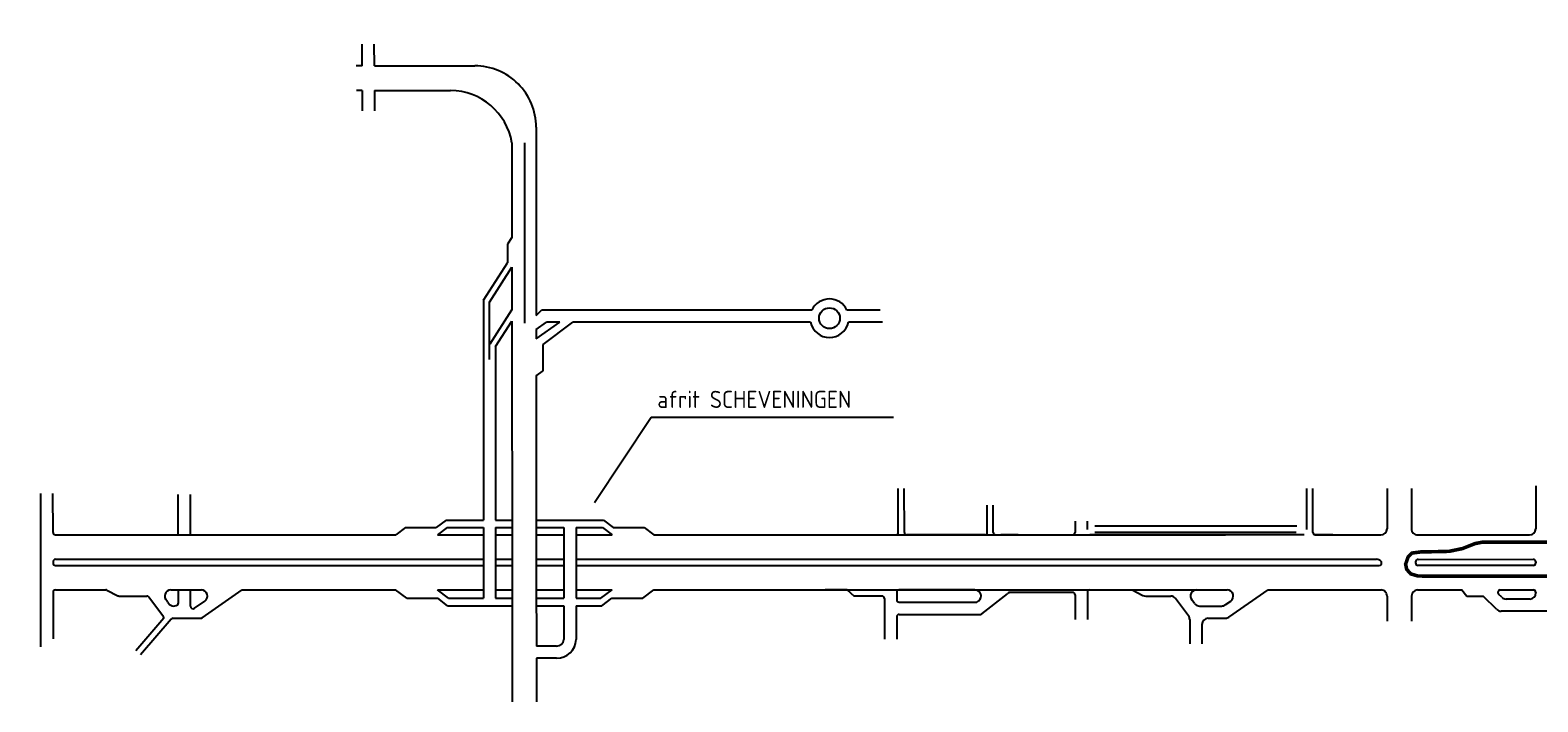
# Model space of a CAD drawing. Header units: metres. Extents: x 361 to 18396, y -7433 to 4904.
# Tile 16 of 30: x 7577 to 10538, y 3584 to 4904. Entities that reach past the tile are written whole.
import ezdxf

# ---------------------------------------------------------------- set-up
doc = ezdxf.new("R2010")
doc.units = ezdxf.units.M
doc.linetypes.add('ACAD_ISO03W100', pattern=[30, 12, -18])
doc.layers.add('Tekenwerk', color=7, linetype='Continuous')
doc.layers.add('VBL-XX-ONDERGROND', color=7, linetype='Continuous')
doc.styles.add('ISO', font='ISO.SHX')

msp = doc.modelspace()

# ---------------------------------------------------------------- linework, layer by layer
at = {"layer": 'Tekenwerk', "color": 7, "extrusion": (-0.07261905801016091, -0.01496858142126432, 0.997247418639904)}
for p, q in [((8570.558594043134, 4713.277614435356, 181985925.7572265), (8570.867475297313, 4343.30691164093, 181985978.8492969)), ((8547.672338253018, 4682.623504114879, 181985955.178282), (8547.743002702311, 4392.323826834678, 181985975.4298351)), ((8547.830565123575, 4600.469553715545, 181985998.8989918), (8547.896082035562, 4331.316696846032, 181986017.6753246)), ((8467.05242962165, 4372.901211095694, 181985922.2131935), (8467.094972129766, 3940.715105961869, 181985921.6219311)), ((8570.874227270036, 4315.568840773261, 181985980.7843284), (8570.878702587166, 4297.183597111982, 181985982.0668986)), ((8491.066119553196, 4282.322710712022, 181985923.7635901), (8491.101562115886, 3940.715063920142, 181985923.2710038)), ((8570.896432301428, 4224.347391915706, 181985987.1480145), (8570.971923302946, 3822.424255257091, 181985936.9456459)), ((8393.947957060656, 3940.71523406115, 181985933.962663), (8467.094972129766, 3940.71510596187, 181985934.6829596)), ((8491.101562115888, 3940.715063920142, 181985934.9193584), (8523.452125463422, 3940.715007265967, 181985935.2379223)), ((8570.96547382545, 3940.714924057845, 181985935.7057979), (8702.697569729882, 3940.714693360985, 181985937.0029961)), ((8142.869489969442, 3911.930451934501, 181985930.697725), (8294.856474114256, 3911.92995550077, 181985933.48915)), ((8313.78940664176, 3926.104199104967, 181985933.1677872), (8374.431448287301, 3926.104092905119, 181985933.7649443)), ((8377.029201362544, 3911.929687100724, 181985934.9983515), (8467.097805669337, 3911.929392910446, 181985936.6525705)), ((8395.96230018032, 3926.104055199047, 181985933.9769638), (8467.0964103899, 3926.103930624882, 181985934.6774389)), ((8467.096410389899, 3926.103930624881, 181985921.601942), (8467.099708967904, 3822.424594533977, 181985935.0379069)), ((8491.103078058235, 3926.103888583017, 181985934.9138384), (8523.462075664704, 3926.10383191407, 181985935.2324854)), ((8491.103078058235, 3926.103888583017, 181985923.249935), (8491.106554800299, 3822.424516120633, 181985935.4788217)), ((8491.104548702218, 3911.929314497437, 181985937.0934834), (8523.4717285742, 3911.929208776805, 181985937.6879458)), ((8570.969030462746, 3926.103748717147, 181985935.700298), (8625.2152577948, 3926.103653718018, 181985936.2344739)), ((8570.972480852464, 3911.92905362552, 181985938.5603546), (8625.217195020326, 3911.928876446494, 181985939.5566244)), ((8625.215257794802, 3926.103653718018, 181985922.1894871), (8625.219837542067, 3822.424078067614, 181985920.5006919)), ((8649.219459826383, 3926.103611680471, 181985923.8717479), (8649.224302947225, 3822.423999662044, 181985922.1792923)), ((8649.219459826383, 3926.103611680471, 181985936.4708492), (8700.683217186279, 3926.103521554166, 181985936.9776255)), ((8649.221508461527, 3911.92879804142, 181985939.9974927), (8719.617097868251, 3911.928568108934, 181985941.2903929)), ((8722.21416980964, 3926.103483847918, 181985937.189646), (8782.856495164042, 3926.103377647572, 181985937.7868059)), ((8801.79054213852, 3911.928299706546, 181985942.7996077), (9924.758203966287, 3911.924631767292, 181985963.424268)), ((8467.099708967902, 3822.424594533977, 181985919.9309527), (8467.103170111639, 3787.263098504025, 181985919.8828492)), ((8491.1065548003, 3822.424516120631, 181985921.5764695), (8491.110202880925, 3787.263056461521, 181985921.525768)), ((8570.977187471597, 3822.424255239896, 181986008.6662976), (8571.00862298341, 3693.28267094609, 181986017.6753246)), ((8625.219837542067, 3822.424078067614, 181985920.5006919), (8625.22464293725, 3787.26275816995, 181985920.4339058)), ((8649.224302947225, 3822.423999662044, 181985922.1792923), (8649.229384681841, 3787.262716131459, 181985922.1086656)), ((8142.869489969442, 3803.65888220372, 181985929.0830266), (8294.721041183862, 3803.658386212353, 181985931.8719641)), ((8376.894485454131, 3803.658117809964, 181985933.3811789), (8467.101556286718, 3803.657823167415, 181985935.0379409)), ((8491.108501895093, 3803.657744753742, 181985935.4788575), (8523.497676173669, 3803.657638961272, 181985936.0737239)), ((8570.976491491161, 3803.65748388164, 181985936.9457298), (8625.222402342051, 3803.657306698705, 181985937.9420216)), ((8649.227015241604, 3803.657228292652, 181985938.3828954), (8719.74882327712, 3803.6569979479, 181985939.6781137)), ((8801.921550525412, 3803.656729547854, 181985941.1873153), (9924.194137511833, 3803.653063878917, 181985961.7992097)), ((8316.620351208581, 3787.263347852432, 181985921.5365737), (8377.26266892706, 3787.263247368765, 181985920.8701476)), ((8396.779342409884, 3772.651982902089, 181985933.2034659), (8523.525858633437, 3772.651760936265, 181985934.4515699)), ((8398.7936188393, 3787.263211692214, 181985920.6335341), (8467.103170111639, 3787.263098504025, 181985919.8828492)), ((8491.110202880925, 3787.263056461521, 181985921.525768), (8523.515908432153, 3787.262936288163, 181985934.4570068)), ((8570.988272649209, 3787.262853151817, 181985934.9244789), (8625.224642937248, 3787.26275816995, 181985935.4585577)), ((8570.991829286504, 3772.651677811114, 181985934.918979), (8625.226639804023, 3772.651582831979, 181985935.4530425)), ((8625.226639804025, 3772.65158283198, 181985920.406153), (8625.235683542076, 3706.478093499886, 181985920.2804617)), ((8649.229384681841, 3787.262716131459, 181985935.6949383), (8697.850410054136, 3787.26263098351, 181985936.1737214)), ((8649.23149638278, 3772.651540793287, 181985922.0793168), (8649.241151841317, 3705.843975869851, 181985921.9451238)), ((8649.23149638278, 3772.651540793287, 181985935.6894242), (8699.8647531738, 3772.651452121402, 181985936.1880223)), ((8719.381261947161, 3787.262593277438, 181985936.385741), (8780.023303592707, 3787.262487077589, 181985936.9828981)), ((8571.014468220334, 3669.269600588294, 181986019.3504969), (8571.035329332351, 3583.569164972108, 181986025.3290324))]:
    msp.add_line(p, q, dxfattribs=at)
at = {"layer": 'Tekenwerk', "color": 7, "extrusion": (-0.04049485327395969, 0.01245106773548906, 0.999102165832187)}
for p, q in [((8522.94688624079, 4682.623504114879, 181985920.6523061), (8523.073579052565, 4496.583962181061, 181985920.2128657)), ((8523.113578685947, 4437.8472953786, 181985920.0741249), (8523.17095001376, 4353.601509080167, 181985919.8751295)), ((8523.18554776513, 4332.165731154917, 181985919.8244965), (8523.484896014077, 3822.424410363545, 181985917.1610467)), ((8523.484896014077, 3822.424410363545, 181985917.1610467), (8523.647556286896, 3583.569164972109, 181985916.5968513))]:
    msp.add_line(p, q, dxfattribs=at)
at = {"layer": 'Tekenwerk', "color": 7}
for p, q in [((8523.073579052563, 4496.583962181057, -52.72203361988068), (8514.53560759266, 4483.210647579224, -52.72203361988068)), ((8514.53560759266, 4483.210647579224, -52.72203361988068), (8514.53560759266, 4446.585742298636, -52.72203361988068)), ((8467.052429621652, 4372.901211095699, 181985922.2447862), (8514.53560759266, 4446.585742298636, 181985922.2447862)), ((8478.994116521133, 4369.382587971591, -52.72203361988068), (8523.113578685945, 4437.847295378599, -52.72203361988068)), ((8478.994116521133, 4256.70493734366, -52.72203361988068), (8478.994116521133, 4369.382587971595, -52.72203361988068)), ((8480.18396831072, 4287.485524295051, 181985922.2447862), (8523.17054773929, 4354.19222103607, 181985922.2447862)), ((8547.752387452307, 4353.769929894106, 181985978.1193878), (8547.758717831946, 4327.763823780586, 181985979.933596)), ((8570.867475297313, 4343.30691164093, 181985978.8492969), (8581.177476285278, 4353.607218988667, 181985922.2447862)), ((8491.066119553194, 4282.322710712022, -52.72203361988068), (8523.18554776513, 4332.165731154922, -52.72203361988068)), ((8570.874227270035, 4315.568840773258, -52.72203361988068), (8590.696377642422, 4329.601569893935, -52.72203361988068)), ((8570.878702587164, 4297.18359711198, -52.72203361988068), (8617.306993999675, 4329.604455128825, -52.72203361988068)), ((8584.492384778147, 4286.113812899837, -52.72203361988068), (8642.502167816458, 4329.60718689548, -52.72203361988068)), ((8584.492384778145, 4233.972398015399, -52.72203361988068), (8584.492384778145, 4286.113812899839, -52.72203361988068)), ((8570.896432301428, 4224.347391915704, -52.72203361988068), (8584.492384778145, 4233.972398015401, -52.72203361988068)), ((8393.947957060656, 3940.715234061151, -52.72203361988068), (8374.4314482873, 3926.104092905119, -52.72203361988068)), ((8702.697569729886, 3940.714693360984, -52.72203361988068), (8722.21416980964, 3926.103483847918, -52.72203361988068)), ((8313.789406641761, 3926.104199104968, -52.72203361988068), (8294.856474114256, 3911.929955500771, -52.72203361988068)), ((8395.96230018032, 3926.104055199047, -52.72203361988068), (8377.029201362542, 3911.929687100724, -52.72203361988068)), ((8700.683217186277, 3926.103521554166, -52.72203361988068), (8719.617097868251, 3911.928568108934, -52.72203361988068)), ((8782.856495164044, 3926.103377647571, -52.72203361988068), (8801.79054213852, 3911.928299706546, -52.72203361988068)), ((8801.79054213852, 3911.928299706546, -52.72203361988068), (9138.03708298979, 3911.928299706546, 181985942.8124605)), ((8316.620351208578, 3787.263347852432, -54.34717878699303), (8294.72104118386, 3803.658386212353, -54.34717878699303)), ((8398.793618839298, 3787.263211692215, -54.34717878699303), (8376.894485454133, 3803.658117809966, -54.34717878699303)), ((8697.850410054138, 3787.26263098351, -54.34717878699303), (8719.748823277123, 3803.6569979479, -54.34717878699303)), ((8780.023303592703, 3787.262487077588, -54.34717878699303), (8801.921550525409, 3803.656729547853, -54.34717878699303)), ((8801.921550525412, 3803.656729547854, 181985941.1873153), (9138.037082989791, 3803.656729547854, 181985941.1873153)), ((8396.779342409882, 3772.65198290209, -54.34717878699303), (8377.262668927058, 3787.263247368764, -54.34717878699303)), ((8699.8647531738, 3772.651452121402, -54.34717878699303), (8719.38126194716, 3787.262593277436, -54.34717878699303)), ((8610.816442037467, 3693.28267094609, -54.34717878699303), (8571.00862298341, 3693.28267094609, -54.34717878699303)), ((8610.816442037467, 3669.269600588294, -54.34717878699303), (8571.014468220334, 3669.269600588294, -54.34717878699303))]:
    msp.add_line(p, q, dxfattribs=at)
at = {"layer": 'Tekenwerk', "color": 7, "extrusion": (-0.01496858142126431, 0.07261905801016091, 0.997247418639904)}
for p, q in [((8523.170950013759, 4353.601509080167, 181985921.818332), (8522.789861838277, 4353.601471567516, 181985921.8178107)), ((9112.332499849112, 4353.627171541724, 181985922.1749929), (8581.177476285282, 4353.607218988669, 181985921.8976892)), ((9246.016460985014, 4353.632193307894, 181985922.2447862), (9181.09786776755, 4353.629754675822, 181985922.2108937)), ((8617.306993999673, 4329.604455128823, 20230293.30847505), (8590.696377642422, 4329.601569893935, -52.72203361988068)), ((9109.649656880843, 4329.622800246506, 148860402.4800941), (8642.502167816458, 4329.607186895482, 39384569.09711039)), ((9251.000525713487, 4329.627524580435, 181985923.9205608), (9183.782447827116, 4329.625277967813, 166233393.365915))]:
    msp.add_line(p, q, dxfattribs=at)
at = {"layer": 'Tekenwerk', "color": 5, "linetype": 'ACAD_ISO03W100', "ltscale": 0.05, "const_width": 7, "flags": 128}
msp.add_lwpolyline([(11277.64895745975, 3908.610221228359), (11258.19559413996, 3903.171430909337), (11205.36166256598, 3897.611152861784), (10429.42851600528, 3897.611152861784), (10414.21469876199, 3894.603935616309), (10390.17084160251, 3884.988454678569), (10363.72265021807, 3879.493877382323), (10337.61790362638, 3878.807069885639), (10309.10882280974, 3878.463607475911), (10290.56074436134, 3876.05978123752), (10283.00407621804, 3868.161319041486), (10278.19533420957, 3854.424934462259), (10280.25622364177, 3844.122646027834), (10288.15633657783, 3835.193972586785), (10301.89567301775, 3831.07306894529), (10316.66541739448, 3830.729665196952), (10900.88921064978, 3830.729665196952)], dxfattribs=at)
at = {"layer": 'Tekenwerk', "color": 7}
msp.add_circle((9146.715784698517, 4337.632222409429), 20.42772236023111, dxfattribs=at)
for centre, radius, start, end in [((9146.715784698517, 4337.632222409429), 37.92161223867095, 24.95194109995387, 155.0523634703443), ((9146.715784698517, 4337.632222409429), 37.92161223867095, 192.1932683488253, 347.8105616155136), ((8611.012586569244, 3707.544328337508, -363972003.6024598), 14.26300614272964, 269.2120449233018, 355.7128393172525), ((8610.830354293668, 3707.726499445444, -363972006.9317839), 38.45690137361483, 269.9792725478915, 357.19416345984)]:
    msp.add_arc(centre, radius, start, end, dxfattribs=at)
at = {"layer": 'VBL-XX-ONDERGROND', "color": 7, "extrusion": (-0.07261905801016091, -0.01496858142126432, 0.997247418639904)}
for p, q in [((8228.874674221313, 4833.583783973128, 181985902.6817576), (8228.828729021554, 4876.348847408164, 181985903.3203111)), ((8252.874173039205, 4833.583473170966, 181985904.4293845), (8252.828227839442, 4876.348536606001, 181985905.067938)), ((8228.874674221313, 4833.583783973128, 181985902.6817576), (8216.909108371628, 4833.583938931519, 181985901.8104334)), ((8252.874173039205, 4833.583473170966, 181985904.4293845), (8450.431852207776, 4833.58091472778, 181985918.8153974)), ((8228.926373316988, 4785.4630854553, 181985901.9632356), (8217.982542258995, 4785.463227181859, 181985901.1663134)), ((8228.926373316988, 4785.4630854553, 181985901.9632356), (8228.96973625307, 4745.101552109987, 181985901.3605708)), ((8252.92587213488, 4785.462774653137, 181985903.7108624), (8402.484553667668, 4785.460837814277, 181985914.6016217)), ((8252.92587213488, 4785.462774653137, 181985903.7108624), (8252.969235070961, 4745.101241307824, 181985903.1081976)), ((8570.558594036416, 4075.243588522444, 181985925.7572264), (8570.784879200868, 4044.589478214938, 181985955.178282)), ((9281.75952540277, 3916.738508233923, 181985953.3504576), (9281.667237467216, 4002.638655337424, 181985954.6330896)), ((9293.759274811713, 3916.738352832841, 181985954.224271), (9293.66698687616, 4002.638499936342, 181985955.506903)), ((10083.93926621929, 3922.554802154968, 181986011.8520869), (10083.8530861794, 4002.769816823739, 181986013.0498304)), ((10095.94527560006, 3916.727964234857, 181986012.6388982), (10095.85283558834, 4002.769661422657, 181986013.9236438)), ((10241.62391200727, 4003.043029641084, 181986024.5427239), (10241.7088928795, 3923.944181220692, 181986023.3616466)), ((10289.62290964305, 4003.042408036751, 181986028.0379776), (10289.70789051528, 3923.943559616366, 181986026.8569002)), ((10533.68097142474, 4008.029431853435, 181986045.8850182), (10533.77131356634, 3923.940398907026, 181986044.6294291)), ((7598.099642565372, 3691.510537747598, -95.70037415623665), (7597.775348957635, 3993.357885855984, -91.19329133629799)), ((7621.857153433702, 3916.748773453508, -90.58956131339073), (7621.774847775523, 3993.357575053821, -89.44566452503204)), ((7867.875493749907, 3911.933517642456, -72.74690535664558), (7867.790392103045, 3991.144781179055, -71.56414949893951)), ((7891.874992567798, 3911.933206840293, -70.99927854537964), (7891.789890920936, 3991.144470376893, -69.81652265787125)), ((9456.476174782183, 3916.736245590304, 181985966.0732026), (9456.418524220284, 3970.396474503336, 181985966.874439)), ((9468.475924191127, 3916.736090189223, 181985966.947016), (9468.418273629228, 3970.396319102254, 181985967.7482525)), ((9628.989295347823, 3938.757699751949, 181985978.9660615), (9629.012956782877, 3916.734011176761, 181985978.6372112)), ((9652.988794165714, 3938.757388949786, 181985980.7136883), (9653.006271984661, 3922.489312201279, 181985980.4707789)), ((7626.662223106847, 3911.936641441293, -90.31188815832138), (8142.869489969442, 3911.929956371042, -52.72203361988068)), ((9138.03708298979, 3911.928299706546, 181985942.8124605), (9276.964795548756, 3911.926500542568, 181985952.92908)), ((9451.68144492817, 3911.924237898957, 181985965.651825), (9298.564344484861, 3911.926220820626, 181985954.5019442)), ((9473.280993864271, 3911.923958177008, 181985967.2246892), (9624.218226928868, 3911.922003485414, 181985978.2158336)), ((9516.94381774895, 3911.923392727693, 181985970.4041857), (9483.46935811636, 3911.923826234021, 181985967.9665988)), ((9667.609133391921, 3911.921441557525, 181985981.3755293), (9657.817525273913, 3911.921568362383, 181985980.6625112)), ((10064.25033173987, 3928.758549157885, 181986010.5114661), (9667.591038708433, 3928.763686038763, 181985981.627012)), ((10063.54019731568, 3916.728383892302, 181986010.2791829), (9667.603963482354, 3916.733511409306, 181985981.4473815)), ((10078.19946778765, 3911.916124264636, 181986011.2744322), (9667.609133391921, 3911.921441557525, 181985981.3755293)), ((10079.1507963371, 3911.916111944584, 181986011.3437072), (10042.43591989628, 3911.916587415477, 181986008.6701555)), ((10100.75034527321, 3911.915832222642, 181986012.9165714), (10229.72206824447, 3911.914161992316, 181986022.3082027)), ((10135.48227926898, 3911.915382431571, 181986015.4457267), (10100.75034527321, 3911.915832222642, 181986012.9165714)), ((10301.72056469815, 3911.913229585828, 181986027.5510831), (10521.78448893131, 3911.91037967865, 181986043.5759852)), ((7621.919192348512, 3859.003935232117, -91.45178776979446), (7621.921777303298, 3856.597900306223, -91.48771387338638)), ((7626.713922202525, 3863.815942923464, -91.03041020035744), (8142.869489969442, 3863.809258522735, -53.44432035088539)), ((7626.726846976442, 3851.785768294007, -91.21004068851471), (8142.869489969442, 3851.779084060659, -53.62489205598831)), ((8142.869489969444, 3863.806454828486, 181985948.5398714), (8467.098392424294, 3863.805567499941, 181985953.5292805)), ((8142.869489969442, 3851.776254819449, 181985948.5029491), (8467.09877516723, 3851.775373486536, 181985953.4586451)), ((8491.105167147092, 3863.805501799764, 181985953.8987097), (8523.460594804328, 3863.805413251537, 181985954.3966125)), ((8491.105570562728, 3851.775308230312, 181985953.825578), (8523.467659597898, 3851.775220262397, 181985954.3202177)), ((8570.964150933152, 3863.805283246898, 181985955.1276228), (8625.218009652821, 3863.80513476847, 181985955.9625105)), ((8570.96641049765, 3851.775091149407, 181985955.0462143), (8625.218541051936, 3851.774943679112, 181985955.8754333)), ((8649.222369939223, 3863.805069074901, 181985956.3319025), (9516.995516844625, 3863.802694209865, 181985969.6856636)), ((8649.222931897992, 3851.774878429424, 181985956.2423294), (9517.008441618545, 3851.772519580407, 181985969.5060331)), ((9464.354553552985, 3863.803375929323, 181985965.8523853), (9667.660832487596, 3863.800743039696, 181985980.6570072)), ((9464.367478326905, 3851.773201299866, 181985965.6727547), (9667.673757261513, 3851.770568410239, 181985980.4773767)), ((9667.660832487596, 3863.800743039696, 181985980.6570072), (10065.31757081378, 3863.795593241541, 181986009.6140946)), ((9667.673757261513, 3851.770568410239, 181985980.4773767), (10065.3304955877, 3851.765418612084, 181986009.4344641)), ((10042.48761899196, 3863.795888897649, 181986007.9516334), (10220.92791852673, 3863.793578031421, 181986020.9455321)), ((10042.50054376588, 3851.765714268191, 181986007.7720029), (10226.30729437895, 3851.76333390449, 181986021.1566828)), ((10297.77751019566, 3858.772444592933, 181986026.4663142), (10297.77987160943, 3856.574478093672, 181986026.4334949)), ((10302.56912236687, 3863.584451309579, 181986026.8874647), (10529.03603767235, 3863.789587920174, 181986043.3817512)), ((10529.04896244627, 3851.759413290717, 181986043.2021207), (10302.58494128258, 3851.762346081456, 181986026.711168)), ((10533.8411073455, 3858.977455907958, 181986043.6594244), (10533.84369230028, 3856.571420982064, 181986043.6234983)), ((7621.983816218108, 3798.853062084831, -92.34994032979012), (7622.081750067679, 3707.697787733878, -93.7110401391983)), ((7626.778546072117, 3803.665069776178, -91.92856276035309), (7725.647329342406, 3803.663789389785, -84.72900664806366)), ((7727.833540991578, 3803.135932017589, -84.57773089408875), (7749.248605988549, 3792.161138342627, -83.18302708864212)), ((7751.434817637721, 3791.633280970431, -83.0317513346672), (7805.909127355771, 3791.632575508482, -79.06496995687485)), ((7853.134819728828, 3803.662138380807, -75.44545617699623), (7913.123962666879, 3803.661361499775, -71.07708844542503)), ((7853.134819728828, 3803.662138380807, -75.44545617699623), (7913.123962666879, 3803.661361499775, -71.07708844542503)), ((7868.01910342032, 3778.263913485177, -74.74281483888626), (7867.991816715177, 3803.661945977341, -74.36357995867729)), ((7892.025926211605, 3771.446564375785, -73.09697771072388), (7891.991315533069, 3803.661635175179, -72.61595314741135)), ((7914.739812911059, 3748.751418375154, -71.78361564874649), (7993.406936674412, 3803.660321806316, -65.23093807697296)), ((7993.406936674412, 3803.660321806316, -65.23093807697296), (8142.869489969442, 3803.658386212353, -54.34717878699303)), ((9181.27895419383, 3803.656169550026, 181985944.3361584), (9138.037082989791, 3803.656729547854, 181985941.1873153)), ((9181.27895419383, 3803.656169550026, 181985944.3361584), (9195.099648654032, 3791.625816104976, 181985945.1620001)), ((9249.903458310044, 3791.625106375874, 181985949.1527754), (9195.099648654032, 3791.625816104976, 181985945.1620001)), ((9278.695102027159, 3798.842838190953, 181985951.3577059), (9278.710611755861, 3784.406628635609, 181985951.1421493)), ((9432.288467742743, 3803.652918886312, 181985962.6144967), (9283.489831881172, 3803.654845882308, 181985951.7790835)), ((9446.15271855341, 3756.568350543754, 181985962.91735), (9496.206533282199, 3796.249248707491, 181985967.15785)), ((9624.339719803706, 3798.838361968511, 181985976.5273068), (9503.64295676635, 3798.83992503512, 181985967.7382524)), ((9629.14478947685, 3794.026229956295, 181985976.80498), (9629.196984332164, 3745.444086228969, 181985976.0795678)), ((9653.139118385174, 3798.837989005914, 181985978.624459), (9653.196483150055, 3745.443775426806, 181985977.8271946)), ((9657.933848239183, 3803.649996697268, 181985979.0458366), (9667.725456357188, 3803.64986989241, 181985979.7588547)), ((9667.725456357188, 3803.64986989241, 181985979.7588547), (9741.416744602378, 3803.64891556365, 181985985.1250031)), ((9741.416744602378, 3803.64891556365, 181985985.1250031), (9762.316821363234, 3792.93804308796, 181985986.4861671)), ((9767.782350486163, 3791.618399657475, 181985986.8643565), (9816.898683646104, 3791.617763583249, 181985990.4409738)), ((9867.747999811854, 3803.647279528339, 181985994.3243573), (9927.737142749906, 3803.646502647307, 181985998.692725)), ((9931.205281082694, 3750.029438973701, 181985998.1404865), (10008.02011675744, 3803.645462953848, 181986004.5388754)), ((10008.02011675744, 3803.645462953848, 181986004.5388754), (10065.38219468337, 3803.644720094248, 181986008.7159421)), ((10042.55224286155, 3803.645015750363, 181986007.0534809), (10229.83839120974, 3803.642590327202, 181986020.6915281)), ((10241.85106539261, 3791.612260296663, 181986021.385711), (10241.90415373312, 3742.198474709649, 181986020.647881)), ((10289.85006302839, 3791.611638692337, 181986024.8809646), (10289.9031513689, 3742.197853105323, 181986024.1431346)), ((10301.83688766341, 3803.641657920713, 181986025.9344085), (10388.96374323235, 3803.640529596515, 181986032.2789256)), ((10388.58638865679, 3803.64053448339, 181986032.2514469), (10398.59920968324, 3791.610230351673, 181986032.8000019)), ((10398.59920968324, 3791.610230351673, 181986032.8000019), (10430.50934684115, 3791.609817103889, 181986035.1236759)), ((10457.19396112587, 3765.1050149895, 181986036.6690018), (10430.50934684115, 3791.609817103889, 181986035.1236759)), ((10467.05116614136, 3789.1652362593, 181986037.74794), (10460.76313608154, 3795.410894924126, 181986037.3837955)), ((10464.13432703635, 3803.639556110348, 181986037.7527953), (10529.10066154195, 3803.638714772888, 181986042.4835986)), ((10533.90573121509, 3798.826582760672, 181986042.7612718), (10533.90693517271, 3797.705958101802, 181986042.744539)), ((7838.612681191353, 3750.758602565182, -77.29702767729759), (7809.766231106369, 3789.68741011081, -78.8132943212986)), ((7899.571292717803, 3767.496332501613, -72.60682046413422), (7920.000554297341, 3781.755762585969, -70.90513929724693)), ((9254.708527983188, 3786.812974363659, 181985949.4304486), (9254.742132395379, 3755.534520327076, 181985948.9634092)), ((9283.51568142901, 3779.594496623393, 181985951.4198225), (9434.815390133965, 3779.592537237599, 181985962.4373621)), ((9437.789959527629, 3780.628807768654, 181985962.6695231), (9439.750740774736, 3782.183245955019, 181985962.8356381)), ((9851.806474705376, 3752.659231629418, 181985992.3981781), (9826.541443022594, 3786.754850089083, 181985991.0701628)), ((9863.800693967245, 3776.798610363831, 181985993.6339207), (9858.131089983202, 3784.449843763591, 181985993.3359072)), ((9873.443453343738, 3771.935696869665, 181985994.2631098), (9916.801498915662, 3771.93513536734, 181985997.4204125)), ((9923.65224099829, 3774.089885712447, 181985997.9516228), (9934.613734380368, 3781.740903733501, 181985998.8646742)), ((10569.9449577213, 3761.614968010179, 181986044.8270877), (10465.64778806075, 3761.616318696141, 181986037.2322403)), ((10521.92011053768, 3785.675938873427, 181986041.6910951), (10475.50499307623, 3785.676539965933, 181986038.3111785)), ((7839.5606471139, 3747.891635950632, -77.27103012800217), (7784.352345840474, 3684.137479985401, -82.24821436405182)), ((7854.025595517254, 3746.235061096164, -76.24256485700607), (7793.417454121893, 3676.245207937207, -81.70655989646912)), ((7857.646468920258, 3747.890222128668, -75.95405086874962), (7911.999516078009, 3747.889518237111, -71.9960997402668)), ((9254.742132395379, 3755.534520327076, 181985948.9634092), (9254.794328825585, 3706.950910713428, 181985948.2379752)), ((9278.746801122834, 3750.722139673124, 181985950.6391838), (9278.793827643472, 3706.950599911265, 181985949.985602)), ((9283.541530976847, 3755.534147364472, 181985951.0605614), (9443.178149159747, 3755.532080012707, 181985962.685189)), ((9854.176389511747, 3745.491815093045, 181985992.4631719), (9854.227601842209, 3697.824189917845, 181985991.751415)), ((9878.18625205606, 3735.84511206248, 181985994.0667621), (9878.227100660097, 3697.823879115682, 181985993.4990418)), ((9890.173076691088, 3747.875131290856, 181985995.120206), (9924.354539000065, 3747.874688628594, 181985997.6092763))]:
    msp.add_line(p, q, dxfattribs=at)
at = {"layer": 'VBL-XX-ONDERGROND', "color": 7}
for p, q in [((8796.759896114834, 4142.260697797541, 181986049.4768193), (8685.541813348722, 3974.726700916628, 181986049.4768193)), ((9272.508506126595, 4142.260697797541, 181986049.4768193), (8796.759896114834, 4142.260697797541, 181986049.4768193))]:
    msp.add_line(p, q, dxfattribs=at)
at = {"layer": 'VBL-XX-ONDERGROND', "color": 7, "extrusion": (-0.07261905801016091, -0.01496858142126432, 0.997247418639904)}
for centre, radius, start, end in [((-2910.228889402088, 13502677.34877794, 181484301.7532158), 120.31522588, 78.38349257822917, 168.383492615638), ((-2869.650624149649, 13502618.39822553, 181484299.4042107), 123.8149844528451, 88.12112109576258, 167.7142672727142), ((-2296.429144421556, 8230.91270863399, -702.4604658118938), 4.8126090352, 258.3834925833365, 348.3834926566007), ((-1963.255107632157, 13503326.80840005, 181484289.5468131), 4.8126090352, 348.383492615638, 78.38349257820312), ((-1958.894303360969, 13503348.02155168, 181484289.5468131), 4.8126090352, 258.3834925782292, 348.383492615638), ((-1927.980986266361, 13503498.39951922, 181484289.546813), 4.8126090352, 348.383492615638, 78.38349257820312), ((-1923.620181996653, 13503519.61267085, 181484289.5468132), 4.8126090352, 258.3834925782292, 348.383492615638), ((-1893.146965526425, 13503667.84976697, 181484289.546813), 4.8126090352, 348.383492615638, 78.38349257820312), ((-1796.938322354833, 13504135.8571366, 181484289.5468132), 4.8126090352, 258.3834925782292, 348.383492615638), ((-1777.970845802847, 13504263.97526807, 181484289.5468131), 12.031522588, 348.383492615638, 78.38349257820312), ((-1763.434831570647, 13504334.6857735, 181484289.5468132), 12.031522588, 258.3834925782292, 348.383492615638), ((-1719.005399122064, 13504550.81294389, 181484289.5468132), 12.031522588, 348.383492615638, 78.38349257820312), ((-2239.860740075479, 8219.28389725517, -702.4604659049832), 4.8126090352, 168.3834926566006, 258.3834925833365), ((-2237.503723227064, 8218.799363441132, -702.4604659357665), 4.8126090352, 258.3834925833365, 348.3834926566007), ((-1709.046258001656, 13504240.75164963, 181484289.5468131), 12.031522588, 120.1938074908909, 168.383492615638), ((-1712.676841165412, 13504246.99116714, 181484289.546813), 4.8126090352, 348.383492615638, 120.1938074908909), ((-1699.430082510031, 13504322.34690514, 181484289.5468131), 4.8126090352, 168.4207080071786, 258.3834925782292), ((-1697.27689511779, 13504321.90427272, 181484289.5468131), 4.8126090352, 258.3834925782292, 348.383492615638), ((-1653.912342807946, 13504544.80158162, 181484289.5468132), 4.8126090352, 78.38349257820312, 168.383492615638), ((-1651.555325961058, 13504544.31704781, 181484289.5468131), 4.8126090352, 348.383492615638, 78.38349257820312), ((-2180.935318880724, 8207.170552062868, -702.4604657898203), 4.8126090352, 168.3834926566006, 258.3834925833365), ((-2160.97437370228, 8304.270658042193, -702.4604659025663), 4.8126090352, 141.2958995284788, 168.3834926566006), ((-2153.413645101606, 8329.099603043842, -702.4604658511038), 4.8126090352, 321.2958995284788, 348.3834926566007), ((-2132.987579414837, 8380.661279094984, -702.4604659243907), 4.8126090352, 114.9520367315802, 168.3834926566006), ((-2128.164452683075, 8428.02390572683, -702.4604658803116), 12.031522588, 168.3834926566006, 311.3803641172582), ((-2116.053046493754, 8486.93989463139, -702.4604658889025), 12.031522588, 23.21046185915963, 168.3834926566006), ((-1841.465794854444, 13503273.93940557, 181484289.5468131), 4.8126090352, 78.38349257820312, 168.383492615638), ((-1846.46740578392, 13503309.36031049, 181484289.5468132), 4.8126090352, 168.383492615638, 258.3834925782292), ((-1809.354907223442, 13503454.04346562, 181484289.546813), 12.031522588, 26.69574621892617, 168.383492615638), ((-1790.235923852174, 13503523.14733933, 181484289.5468131), 12.031522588, 168.383492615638, 206.6957462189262), ((-1797.811924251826, 13503522.14460995, 181484289.546813), 4.8126090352, 168.383492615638, 206.6957462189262), ((-1772.939106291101, 13503643.13854276, 181484289.546813), 4.8126090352, 78.38349257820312, 168.383492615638), ((-1770.869666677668, 13503677.10584624, 181484289.5468132), 4.8126090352, 168.383492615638, 258.3834925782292), ((-1753.408632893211, 13503785.94562756, 181484289.5468131), 12.031522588, 321.2958995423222, 348.383492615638), ((-1719.922205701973, 13503829.33797379, 181484289.5468131), 12.031522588, 114.9520367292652, 168.383492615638), ((-1721.43854414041, 13503881.71300215, 181484289.5468131), 12.031522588, 168.383492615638, 294.9520367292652), ((-1709.32713795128, 13503940.62899104, 181484289.5468131), 12.031522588, 23.21046189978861, 168.383492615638), ((-1648.334919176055, 13504237.32590865, 181484289.5468132), 12.031522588, 78.38349257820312, 168.383492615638), ((-1633.798904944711, 13504308.03641409, 181484289.5468132), 12.031522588, 168.383492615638, 258.3834925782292), ((-1608.103189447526, 13504468.88409363, 181484289.5468131), 4.8126090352, 168.383492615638, 303.6195155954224), ((-1595.342728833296, 13504525.39151146, 181484289.5468132), 12.031522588, 348.383492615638, 78.38349257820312), ((-1594.986921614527, 13504532.68823643, 181484289.546813), 4.8126090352, 78.38349257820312, 168.383492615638), ((-2117.029559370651, 8415.385119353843, -702.460465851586), 4.8126090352, 98.52370933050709, 131.3803641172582), ((-2119.526173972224, 8432.043201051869, -702.4604658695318), 12.031522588, 278.5237093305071, 26.011218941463), ((-2113.038477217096, 8435.209034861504, -702.4604657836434), 4.8126090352, 26.011218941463, 78.38349258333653), ((-2099.576848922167, 8466.834437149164, -702.4604658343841), 4.8126090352, 258.3834925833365, 23.21046185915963), ((-1832.325304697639, 13503306.45310763, 181484289.5468132), 4.8126090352, 258.3834925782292, 348.383492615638), ((-1801.778906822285, 13503455.04619502, 181484289.546813), 4.8126090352, 348.383492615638, 26.69574621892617), ((-1801.778906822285, 13503455.04619502, 181484289.546813), 4.8126090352, 348.383492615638, 26.69574621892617), ((-1712.800265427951, 13503885.73229746, 181484289.546813), 12.031522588, 294.9520367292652, 348.383492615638), ((-1704.046566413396, 13503928.31470498, 181484289.5468132), 12.031522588, 348.383492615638, 23.21046189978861), ((-1583.138784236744, 13504465.25512711, 181484289.546813), 12.031522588, 303.6195155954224, 348.383492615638), ((-1604.713630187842, 13504479.80672043, 181484289.546813), 12.031522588, 303.6195155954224, 348.383492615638), ((-2089.036771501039, 8401.111102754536, -702.4604658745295), 4.8126090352, 78.38349258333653, 114.9520367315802), ((-2079.701108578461, 8422.618112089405, -702.4604658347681), 4.8126090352, 168.3834926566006, 217.3857006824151), ((-2078.155659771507, 8477.936965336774, -702.4604658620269), 4.8126090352, 348.3834926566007, 23.21046185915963), ((-2078.155659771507, 8477.936965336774, -702.4604658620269), 4.8126090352, 348.3834926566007, 23.21046185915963), ((-1799.327068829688, 13503299.66963433, 181484289.5468131), 4.8126090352, 168.383492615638, 258.3834925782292), ((-1776.525572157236, 13503458.38862629, 181484289.5468132), 4.8126090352, 348.383492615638, 26.69574621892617), ((-1776.525572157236, 13503458.38862629, 181484289.5468132), 4.8126090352, 348.383492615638, 26.69574621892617), ((-1681.42809113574, 13503847.24885854, 181484289.546813), 12.031522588, 78.38349257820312, 114.9520367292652), ((-1662.287548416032, 13503892.44657899, 181484289.5468132), 12.031522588, 168.383492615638, 258.3834925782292), ((-1678.956708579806, 13503930.86190249, 181484289.5468131), 12.031522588, 348.383492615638, 23.21046189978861)]:
    msp.add_arc(centre, radius, start, end, dxfattribs=at)

# ---------------------------------------------------------------- texts
at = {"layer": 'VBL-XX-ONDERGROND', "color": 7, "style": 'ISO'}
msp.add_text('afrit SCHEVENINGEN', height=33.6882632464, dxfattribs=at).set_placement((8808.550773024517, 4161.297895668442, 181986049.4768193))

doc.saveas('drawing.dxf')
